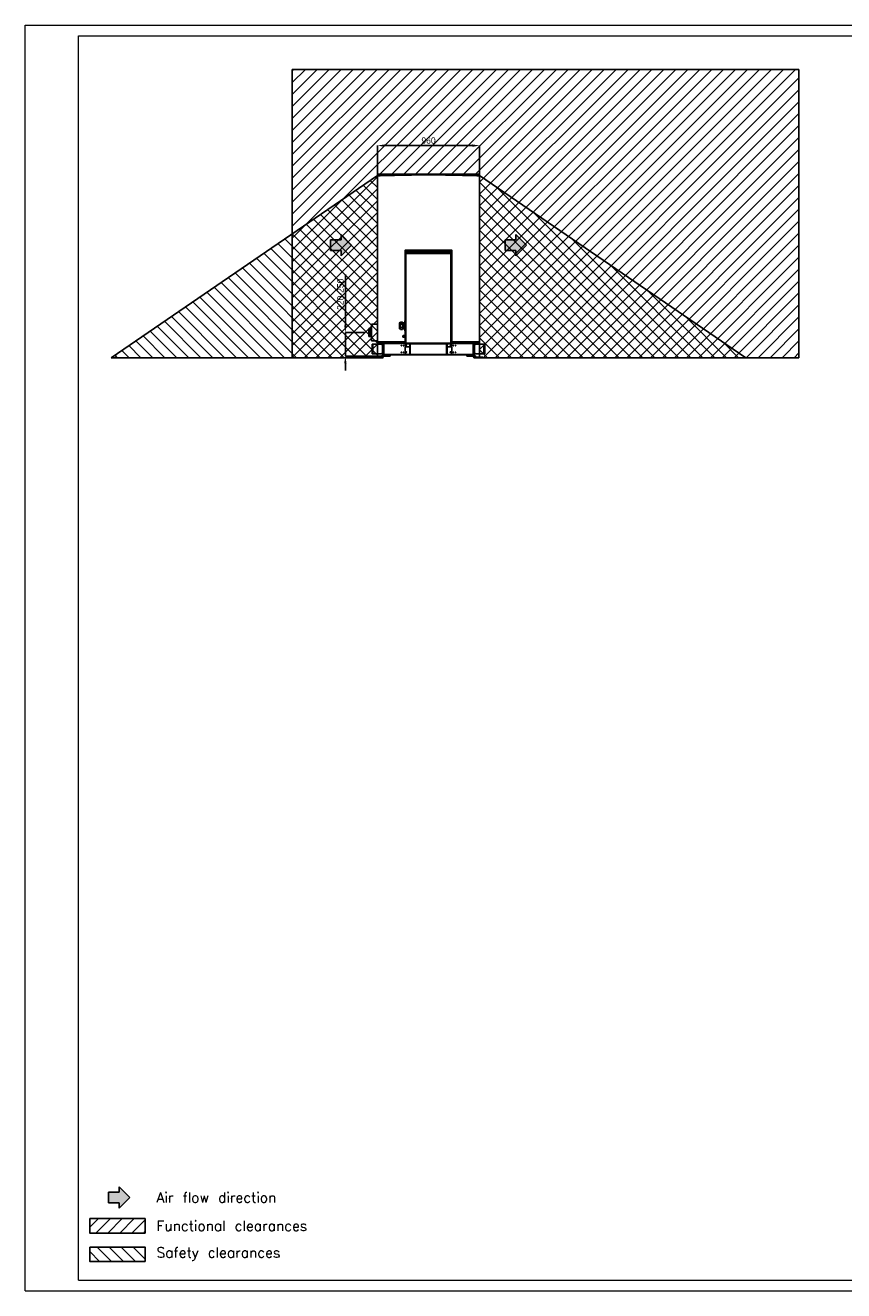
# Model space of a CAD drawing. Header units: millimetres. Extents: x 0 to 39025, y 0 to 11880.
# Tile 1 of 64: x 0 to 7687, y 0 to 11880. Entities that reach past the tile are written whole.
import ezdxf

# ---------------------------------------------------------------- set-up
doc = ezdxf.new("R2010")
doc.units = ezdxf.units.MM
doc.header["$PDSIZE"] = -1
for name, color, linetype in [('ANOTACIJE', 7, 'Continuous'), ('DIMENZIJE', 4, 'Continuous'), ('FORMAT', 7, 'Continuous'), ('ODMIKI funkcionalni', 253, 'Continuous'), ('ODMIKI varnostni', 252, 'Continuous')]:
    doc.layers.add(name, color=color, linetype=linetype)
doc.styles.add('SLDTEXTSTYLE0', font='txt', dxfattribs={"bigfont": 'bigfont'})
doc.styles.add('SLDTEXTSTYLE6', font='txt')
doc.dimstyles.new('SLDDIMSTYLE0', dxfattribs={"dimtxt": 3, "dimasz": 3.414889, "dimexe": 0, "dimexo": 0.0625, "dimgap": 0.75, "dimtad": 1, "dimdec": 0, "dimlfac": 20, "dimrnd": 1e-09, "dimzin": 12, "dimdsep": 46, "dimtxsty": 'SLDTEXTSTYLE6', "dimsah": 1, "dimcen": 0.09, "dimadec": 0, "dimazin": 3, "dimtfac": 1, "dimtdec": 0, "dimtofl": 0, "dimtmove": 0, "dimatfit": 3, "dimfxl": 1, "dimfrac": 2, "dimtolj": 1, "dimtzin": 12, "dimarcsym": 0})
doc.dimstyles.new('SLDDIMSTYLE1', dxfattribs={"dimtxt": 3, "dimasz": 3.414889, "dimexe": 0, "dimexo": 0.0625, "dimgap": 0.75, "dimtad": 1, "dimdec": 0, "dimlfac": 20, "dimrnd": 1e-09, "dimzin": 12, "dimdsep": 46, "dimtxsty": 'SLDTEXTSTYLE6', "dimsah": 1, "dimcen": 0.09, "dimadec": 0, "dimazin": 3, "dimtfac": 1, "dimtdec": 0, "dimtmove": 0, "dimatfit": 0, "dimfxl": 1, "dimfrac": 2, "dimtolj": 1, "dimtzin": 12, "dimarcsym": 0})

# ---------------------------------------------------------------- blocks, each defined once
blk = doc.blocks.new('PUŠČICA')
h = blk.add_hatch(color=256)
h.dxf.hatch_style = 1
h.paths.add_polyline_path([(-50, 50), (-50, 25), (-100, 25), (-100, -25), (-50, -25), (-50, -50), (0, 0)])
at = {"ltscale": 10}
for p, q in [((-100, 25), (-100, -25)), ((-50, 25), (-100, 25)), ((0, 0), (-50, 50)), ((-50, 50), (-50, 25)), ((-50, -50), (0, 0)), ((-100, -25), (-50, -25)), ((-50, -25), (-50, -50))]:
    blk.add_line(p, q, dxfattribs=at)
blk = doc.blocks.new('*D4')
at = {"layer": 'Defpoints', "color": 0, "ltscale": 20, "transparency": 16777216}
for p in [(3307, 10751), (3307, 10466), (4267, 10465)]:
    blk.add_point(p, dxfattribs=at)
at = {"layer": 'DIMENZIJE', "color": 0, "lineweight": -2, "ltscale": 20, "transparency": 16777216}
for p, q in [((3307, 10467), (3307, 10751)), ((4199, 10751), (3375, 10751)), ((4267, 10466), (4267, 10751))]:
    blk.add_line(p, q, dxfattribs=at)
at = {"layer": 'DIMENZIJE', "color": 0, "ltscale": 20, "transparency": 16777216}
for points in [[(3375, 10762), (3375, 10739), (3307, 10751)], [(4199, 10762), (4199, 10739), (4267, 10751)]]:
    blk.add_solid(points, dxfattribs=at)
at = {"layer": 'DIMENZIJE', "color": 0, "ltscale": 20, "transparency": 16777216, "insert": (3787, 10828), "char_height": 60, "attachment_point": 2, "style": 'SLDTEXTSTYLE6'}
blk.add_mtext('\\A1;960', dxfattribs=at)
blk = doc.blocks.new('*D5')
at = {"layer": 'Defpoints', "color": 0, "ltscale": 20, "transparency": 16777216}
for p in [(3187, 8995), (3006, 8775), (3346, 8775)]:
    blk.add_point(p, dxfattribs=at)
at = {"layer": 'DIMENZIJE', "color": 0, "lineweight": -2, "ltscale": 20, "transparency": 16777216}
for p, q in [((3006, 9063), (3006, 9541)), ((3186, 8995), (3006, 8995)), ((3006, 8775), (3006, 8995)), ((3345, 8775), (3006, 8775)), ((3006, 8707), (3006, 8638))]:
    blk.add_line(p, q, dxfattribs=at)
at = {"layer": 'DIMENZIJE', "color": 0, "ltscale": 20, "transparency": 16777216}
for points in [[(2995, 9063), (3017, 9063), (3006, 8995)], [(2995, 8707), (3017, 8707), (3006, 8775)]]:
    blk.add_solid(points, dxfattribs=at)
at = {"layer": 'DIMENZIJE', "color": 0, "ltscale": 20, "transparency": 16777216, "insert": (2929, 9355), "char_height": 60, "attachment_point": 2, "rotation": 90, "style": 'SLDTEXTSTYLE6'}
blk.add_mtext('\\A1;220-250', dxfattribs=at)

msp = doc.modelspace()

# ---------------------------------------------------------------- hatches: boundary and pattern name
at = {"layer": 'ODMIKI funkcionalni'}
h = msp.add_hatch(dxfattribs=at)
h.set_pattern_fill('ANSI31', color=256, scale=25)
h.set_pattern_definition([(45, (0, 640.926), (-56.1266, 56.1266), [])])
h.paths.add_polyline_path([(7266.7, 11465.7), (2506.7, 11465.7), (2506.7, 8759.1), (3306.5, 8759.1), (3306.5, 10480.9), (4266.8, 10480.9), (4266.8, 8759.1), (7266.7, 8759.1)])
h = msp.add_hatch(dxfattribs=at)
h.set_pattern_fill('ANSI31', color=256, scale=25)
h.set_pattern_definition([(45, (38433.06, 2165.175), (-56.1266, 56.1266), [])])
h.paths.add_polyline_path([(1125.8, 676.5), (605.6, 676.5), (605.6, 540.9), (1125.8, 540.9)])
at = {"layer": 'ODMIKI varnostni'}
h = msp.add_hatch(dxfattribs=at)
h.set_pattern_fill('ANSI31', color=256, scale=25, angle=90)
h.set_pattern_definition([(135, (0, 640.926), (-56.1266, -56.1266), [])])
h.paths.add_polyline_path([(3306.5, 10470.4), (806.5, 8759.1), (3306.5, 8759.1)])
h.paths.add_polyline_path([(4266.8, 10470.4), (4266.8, 8759.1), (6766.8, 8759.1)])
h = msp.add_hatch(dxfattribs=at)
h.set_pattern_fill('ANSI31', color=256, scale=25, angle=90)
h.set_pattern_definition([(135, (38433.06, 2165.175), (-56.1266, -56.1266), [])])
h.paths.add_polyline_path([(1125.8, 410.1), (605.6, 410.1), (605.6, 274.5), (1125.8, 274.5)])

# ---------------------------------------------------------------- linework, layer by layer
at = {"color": 7, "linetype": 'Continuous', "lineweight": 25, "ltscale": 20}
for p, q in [((3306.1, 10460.4), (3306, 10466)), ((3306.7, 10466), (3306, 10466)), ((3306.1, 10461.4), (3306.7, 10461.4)), ((3306.7, 10460.4), (3306.1, 10460.4)), ((3307.7, 10467.5), (3306.7, 10467.5)), ((3306.7, 10467.5), (3306.7, 10465.8)), ((3306.7, 10465.7), (3306.7, 8905.1)), ((3307.8, 10467.8), (3307.7, 10467.8)), ((3307.7, 10467.5), (3307.7, 10466)), ((3307.8, 10466.8), (3307.7, 10466.8)), ((3307.8, 10467.8), (3307.8, 10466.8)), ((3307.8, 10467.8), (3307.8, 10467.8)), ((3307.8, 10467.5), (3307.8, 10466)), ((3308.8, 10467.5), (3307.8, 10467.5)), ((3307.8, 10466.8), (3307.8, 10466.8)), ((3786.5, 10477.8), (3308, 10467.3)), ((3308.1, 10466.3), (3308, 10467.3)), ((3308.7, 10466.3), (3308.1, 10466.3)), ((3308.4, 10466), (3308.1, 10466)), ((3308.1, 10466), (3308.7, 10466)), ((3308.4, 10466), (3308.7, 10466)), ((3308.4, 10466), (3308.4, 10465.4)), ((3308.7, 10465.3), (3786.6, 10475.8)), ((3308.7, 8905.1), (3308.7, 10465.3)), ((3308.8, 10467.3), (3308.8, 10467.5)), ((3332.5, 10468.3), (3308.9, 10467.8)), ((3786.6, 10480.8), (3309.5, 10470.4)), ((3309.6, 10468.3), (3309.5, 10470.4)), ((3309.6, 10468.3), (3786.7, 10478.7)), ((3309.6, 10468.3), (3309.6, 10469.3)), ((3309.6, 10469.3), (3309.6, 10469.3)), ((3309.6, 10468.3), (3333, 10468.8)), ((3332.1, 10467.9), (3333, 10468.8)), ((3333.3, 10468.9), (3332.4, 10467.9)), ((3332.6, 10468.8), (3332.6, 10468.8)), ((3334.7, 10468.9), (3374.2, 10468.9)), ((3336.7, 10468.9), (3373.4, 10469.7)), ((3374.1, 10469.2), (3357.6, 10468.9)), ((3357.6, 10468.9), (3357.6, 10468.9)), ((3373.4, 10469.7), (3373.4, 10469.7)), ((3374, 10468.9), (3374, 10468.8)), ((3374.2, 10468.9), (3785.7, 10477.9)), ((3374.2, 10468.8), (3374.2, 10468.9)), ((3785.7, 10477.9), (3785.7, 10477.8)), ((3786.5, 10477.8), (3786.6, 10475.8)), ((3786.5, 10477.7), (3786.8, 10477.7)), ((3786.6, 10475.8), (3786.8, 10475.8)), ((3786.7, 10478.7), (3786.7, 10480.8)), ((4263.8, 10470.4), (3786.7, 10480.8)), ((3786.7, 10478.7), (4263.8, 10468.3)), ((3786.8, 10475.8), (3786.8, 10477.8)), ((4265.3, 10467.3), (3786.8, 10477.8)), ((4264.7, 10465.3), (3786.8, 10475.8)), ((3787.7, 10477.9), (4198.2, 10469)), ((3787.7, 10477.8), (3787.7, 10477.9)), ((4198.2, 10469.3), (4198.2, 10469.3)), ((4198.2, 10469), (4198.2, 10468.8)), ((4198.2, 10468.9), (4238.7, 10468.9)), ((4199.2, 10469.2), (4215.8, 10468.9)), ((4199.4, 10468.8), (4199.4, 10468.9)), ((4236.6, 10468.9), (4200, 10469.7)), ((4200, 10469.7), (4200, 10469.7)), ((4215.8, 10468.9), (4215.8, 10468.9)), ((4241, 10467.9), (4240, 10468.9)), ((4240.3, 10468.8), (4241.3, 10467.9)), ((4263.8, 10468.3), (4240.4, 10468.8)), ((4240.7, 10468.8), (4240.7, 10468.8)), ((4240.8, 10468.3), (4264.5, 10467.8)), ((4263.8, 10470.4), (4263.8, 10468.3)), ((4263.8, 10468.3), (4263.8, 10469.3)), ((4263.8, 10469.3), (4263.8, 10469.3)), ((4264.6, 10467.5), (4265.6, 10467.5)), ((4264.6, 10467.5), (4264.6, 10467.3)), ((4265.3, 10466.3), (4264.7, 10466.3)), ((4265, 10466), (4264.7, 10466)), ((4265.3, 10466), (4264.7, 10466)), ((4264.7, 10465.3), (4264.7, 8905.1)), ((4265, 10466), (4265.3, 10466)), ((4265, 10466), (4265, 10465.4)), ((4265.3, 10467.3), (4265.3, 10466.3)), ((4265.5, 10467.8), (4265.6, 10467.8)), ((4265.6, 10467.8), (4265.6, 10466.8)), ((4265.6, 10467.8), (4265.6, 10467.8)), ((4265.6, 10466), (4265.6, 10467.5)), ((4265.6, 10466.8), (4265.6, 10466.8)), ((4265.7, 10466.8), (4265.6, 10466.8)), ((4265.7, 10466.4), (4265.6, 10466.4)), ((4266.7, 10467.5), (4265.7, 10467.5)), ((4265.7, 10467.5), (4265.7, 10466)), ((4266.7, 10467.5), (4266.7, 10465.8)), ((4266.7, 10466), (4267.4, 10466)), ((4266.7, 8907.1), (4266.7, 10465.7)), ((4266.7, 10464.9), (4266.7, 10464.9)), ((4266.7, 10461.4), (4267.3, 10461.4)), ((4267, 10460.4), (4267, 8905.1)), ((4267.2, 10460.4), (4267, 10460.4)), ((4267.4, 10466), (4267.2, 10460.4)), ((3567.5, 9764.9), (3567.5, 8896.2)), ((3568.5, 9769.1), (3568.5, 9768.1)), ((4004.9, 9769.1), (3568.5, 9769.1)), ((3568.5, 9768), (3568.5, 9767)), ((3568.6, 9768), (3568.5, 9768)), ((4004.9, 9767), (3568.5, 9767)), ((3569.3, 9765.7), (3569.3, 9766.7)), ((3569.3, 9766.7), (3580.6, 9766.7)), ((3573.3, 9765.7), (3569.3, 9765.7)), ((3573.3, 9765.6), (3571.4, 9765.6)), ((3572.3, 9766.7), (3572.3, 9765.7)), ((3572.3, 9765.6), (3572.3, 8895.5)), ((3573.3, 9759), (3573.3, 9766)), ((3573.3, 9766), (4000.1, 9766)), ((4000.1, 9764.2), (3573.3, 9764.2)), ((3573.3, 9759), (3575.3, 9757)), ((3573.7, 9739.2), (3579.4, 9747.9)), ((3998.1, 9757), (3575.3, 9757)), ((3578.5, 9766), (3578.5, 9766.7)), ((3579.4, 9747.9), (3994, 9747.9)), ((3579.7, 9757), (3579.7, 9747.9)), ((3993.7, 9748.5), (3579.7, 9748.5)), ((3580.1, 9766), (3580.1, 9766.7)), ((3580.6, 9766), (3580.6, 9767)), ((3580.6, 9766.2), (3992.7, 9766.2)), ((3604.8, 9754.2), (3604.8, 9751.2)), ((3608.7, 9752.7), (3604.8, 9752.7)), ((3968.6, 9752.7), (3964.7, 9752.7)), ((3968.6, 9754.2), (3968.6, 9751.2)), ((3992.7, 9767), (3992.7, 9766)), ((4004.1, 9766.7), (3992.7, 9766.7)), ((3993.2, 9766), (3993.2, 9766.7)), ((3993.7, 9747.9), (3993.7, 9757)), ((3999.7, 9739.2), (3994, 9747.9)), ((3994.9, 9766), (3994.9, 9766.7)), ((3998.1, 9757), (4000.1, 9759)), ((4000.1, 9766), (4000.1, 9759)), ((4000.1, 9765.7), (4004.1, 9765.7)), ((4001.9, 9765.6), (4000.1, 9765.6)), ((4001.1, 9766.7), (4001.1, 9765.7)), ((4001.1, 9765.6), (4001.1, 8895.5)), ((4004.1, 9765.7), (4004.1, 9766.7)), ((4004.9, 9768), (4004.8, 9768)), ((4004.9, 9768.1), (4004.9, 9769.1)), ((4004.9, 9768), (4004.9, 9767)), ((4005.9, 9764.9), (4005.9, 8896.2)), ((3573.4, 9737.3), (3573.4, 8895.5)), ((3573.7, 9738.5), (3573.7, 9739.2)), ((3574.7, 9737.7), (3573.7, 9739.2)), ((3574.7, 9736.9), (3573.7, 9738.5)), ((3573.7, 9737.7), (3574, 9738.1)), ((3574.2, 9737.7), (3573.7, 9737.7)), ((3574.5, 9737), (3574.5, 9737.3)), ((3574.7, 9736.9), (3574.7, 9737.7)), ((3998.6, 9737.7), (3574.7, 9737.7)), ((3998.2, 9736.4), (3575.2, 9736.4)), ((3575.2, 9736.4), (3575.2, 8894.4)), ((3998.2, 8894.4), (3998.2, 9736.4)), ((3998.6, 9737.7), (3999.7, 9739.2)), ((3999.7, 9738.5), (3998.6, 9736.9)), ((3998.6, 9736.9), (3998.6, 9737.7)), ((3998.9, 9737.3), (3998.9, 9737)), ((3999.1, 9737.7), (3999.7, 9737.7)), ((3999.7, 9737.7), (3999.4, 9738.1)), ((3999.7, 9739.2), (3999.7, 9738.5)), ((4000, 8895.5), (4000, 9737.3)), ((3242.6, 9033.1), (3226.7, 9033.1)), ((3226.7, 9033.1), (3226.7, 8957)), ((3227.2, 9033.1), (3227.2, 8957)), ((3242.6, 9033.1), (3242.6, 8957)), ((3243.1, 9032.6), (3243.1, 8957.5)), ((3251.3, 9031.2), (3243.6, 9031.2)), ((3243.6, 9031.2), (3243.6, 8958.9)), ((3306.7, 9073.1), (3251.3, 9073.1)), ((3251.3, 9073.1), (3251.3, 8917.1)), ((3251.3, 9032.6), (3251.3, 9031.2)), ((3513.2, 9081.7), (3513.2, 9037.1)), ((3523.2, 9093.4), (3520.9, 9089.4)), ((3520.9, 9089.4), (3520.9, 9029.4)), ((3520.9, 9029.4), (3523.2, 9025.4)), ((3543.5, 9093.4), (3523.2, 9093.4)), ((3543.5, 9093.4), (3523.2, 9093.4)), ((3523.2, 9093.4), (3523.2, 9093.4)), ((3523.2, 9077.4), (3523.2, 9075.4)), ((3523.2, 9077.4), (3543.5, 9077.4)), ((3543.5, 9075.4), (3523.2, 9075.4)), ((3523.2, 9043.4), (3543.5, 9043.4)), ((3523.2, 9043.4), (3523.2, 9041.4)), ((3543.5, 9041.4), (3523.2, 9041.4)), ((3543.5, 9093.4), (3543.5, 9025.4)), ((3545.7, 9089.4), (3543.5, 9089.4)), ((3543.5, 9029.4), (3545.7, 9029.4)), ((3545.7, 9089.4), (3545.7, 9029.4)), ((3556.9, 9084.4), (3545.7, 9084.4)), ((3545.7, 9034.4), (3556.9, 9034.4)), ((3566.2, 9093.4), (3556.9, 9093.4)), ((3566.2, 9093.4), (3556.9, 9093.4)), ((3556.9, 9093.4), (3556.9, 9025.4)), ((3556.9, 9077.4), (3566.2, 9077.4)), ((3566.2, 9075.4), (3556.9, 9075.4)), ((3556.9, 9043.4), (3566.2, 9043.4)), ((3566.2, 9041.4), (3556.9, 9041.4)), ((3566.2, 9106.9), (3567.2, 9106.9)), ((3566.2, 9011.9), (3566.2, 9106.9)), ((3567.2, 9105.9), (3566.2, 9105.9)), ((3567.2, 9106.9), (3567.2, 9011.9)), ((3567.5, 9084.4), (3567.2, 9084.4)), ((3567.2, 9034.4), (3567.5, 9034.4)), ((4266.7, 9078.4), (4267, 9078.4)), ((3226.7, 8957), (3242.6, 8957)), ((3243.6, 8958.9), (3251.3, 8958.9)), ((3251.3, 8958.9), (3251.3, 8957.5)), ((3251.3, 8917.1), (3306.7, 8917.1)), ((3523.2, 9025.4), (3543.5, 9025.4)), ((3523.2, 9025.4), (3543.5, 9025.4)), ((3523.2, 9025.4), (3523.2, 9025.4)), ((3546.5, 8963.8), (3546.5, 8954.9)), ((3550.7, 8966.9), (3549.5, 8966.9)), ((3549.5, 8966.9), (3549.5, 8951.9)), ((3549.5, 8951.9), (3550.7, 8951.9)), ((3556.9, 8967.6), (3550.7, 8967.6)), ((3550.7, 8967.6), (3556.9, 8967.6)), ((3550.7, 8967.6), (3550.7, 8951.1)), ((3550.7, 8964.3), (3556.9, 8964.3)), ((3550.7, 8963.1), (3556.9, 8963.1)), ((3550.7, 8956.1), (3556.9, 8956.1)), ((3550.7, 8954.8), (3556.9, 8954.8)), ((3550.7, 8951.2), (3556.9, 8951.2)), ((3550.7, 8951.1), (3556.9, 8951.1)), ((3556.9, 9025.4), (3566.2, 9025.4)), ((3556.9, 9025.4), (3566.2, 9025.4)), ((3556.9, 8951.1), (3556.9, 8967.6)), ((3558, 8966.9), (3556.9, 8966.9)), ((3556.9, 8951.9), (3558, 8951.9)), ((3558, 8966.9), (3558, 8951.9)), ((3565.1, 8966.1), (3558, 8966.1)), ((3558, 8952.6), (3565.1, 8952.6)), ((3567.3, 8967.6), (3565.1, 8967.6)), ((3565.1, 8967.6), (3567.3, 8967.6)), ((3565.1, 8951.1), (3565.1, 8967.6)), ((3565.1, 8964.3), (3567.3, 8964.3)), ((3565.1, 8963.1), (3567.3, 8963.1)), ((3565.1, 8956.1), (3567.3, 8956.1)), ((3565.1, 8954.8), (3567.3, 8954.8)), ((3565.1, 8951.2), (3567.3, 8951.2)), ((3565.1, 8951.1), (3567.3, 8951.1)), ((3566.2, 9012.9), (3567.2, 9012.9)), ((3567.2, 9011.9), (3566.2, 9011.9)), ((3567.5, 8966.8), (3567.3, 8967.6)), ((3567.3, 8967.6), (3567.3, 8967.6)), ((3567.3, 8964.3), (3567.3, 8963.1)), ((3567.3, 8956.1), (3567.3, 8954.8)), ((3567.3, 8951.1), (3567.5, 8951.9)), ((3567.3, 8951.2), (3567.3, 8951.1)), ((3257.1, 8886.1), (3257.1, 8796.1)), ((3257.1, 8886.1), (3347.6, 8886.1)), ((3257.1, 8796.1), (3347.6, 8796.1)), ((3265.1, 8886.1), (3265.1, 8796.1)), ((3567.5, 8907.1), (3306.7, 8907.1)), ((3306.7, 8906.6), (3306.8, 8906.6)), ((3307.4, 8905.1), (3306.7, 8905.1)), ((3307.9, 8906.5), (3307.9, 8906.4)), ((3308.7, 8906.3), (3308.7, 8906.3)), ((3308.7, 8905.1), (3567.5, 8905.1)), ((3308.7, 8905.1), (3308.7, 8904.6)), ((3315.7, 8904.6), (3308.7, 8904.6)), ((3315.2, 8892.1), (3315.2, 8895.1)), ((3315.2, 8895.1), (3365.6, 8895.1)), ((3361.6, 8892.1), (3315.2, 8892.1)), ((3315.7, 8904.6), (3315.7, 8905.1)), ((3317.7, 8903.6), (3316.7, 8903.6)), ((3316.7, 8895.1), (3316.7, 8903.6)), ((3316.7, 8897.1), (3355.4, 8897.1)), ((3317.7, 8897.1), (3317.7, 8903.6)), ((3325.6, 8891.6), (3325.6, 8887.9)), ((3336.8, 8891.6), (3325.6, 8891.6)), ((3325.6, 8887.9), (3325.9, 8887.5)), ((3336.8, 8887.9), (3325.6, 8887.9)), ((3325.9, 8887.5), (3336.4, 8887.5)), ((3326.2, 8892.1), (3326.2, 8891.6)), ((3326.5, 8905.1), (3326.5, 8897.3)), ((3355.4, 8897.3), (3326.5, 8897.3)), ((3326.7, 8897.1), (3326.7, 8895.1)), ((3330.2, 8895.1), (3330.2, 8892.1)), ((3334.7, 8903.8), (3334.7, 8905.1)), ((3340.7, 8903.8), (3334.7, 8903.8)), ((3336.2, 8891.6), (3336.2, 8892.1)), ((3336.4, 8887.5), (3336.8, 8887.9)), ((3336.8, 8887.9), (3336.8, 8891.6)), ((3340.7, 8905.1), (3340.7, 8903.8)), ((3352.1, 8881.6), (3347.6, 8886.1)), ((3347.6, 8796.1), (3352.1, 8800.6)), ((3352.1, 8881.6), (3352.1, 8881.1)), ((3362.1, 8881.1), (3352.1, 8881.1)), ((3352.1, 8801.1), (3362.1, 8801.1)), ((3352.1, 8800.6), (3352.1, 8801.1)), ((3354.1, 8881.1), (3354.1, 8801.1)), ((3355.4, 8905.1), (3355.4, 8897.3)), ((3358.2, 8904.1), (3355.4, 8904.1)), ((3358.2, 8897.9), (3355.4, 8897.9)), ((3355.4, 8895.1), (3355.4, 8897.1)), ((3356.2, 8905.1), (3356.2, 8904.1)), ((3357.1, 8881.1), (3357.1, 8778.1)), ((3362.1, 8876.6), (3357.1, 8876.6)), ((3357.1, 8805.6), (3362.1, 8805.6)), ((3358.2, 8905.1), (3358.2, 8897.9)), ((3361.6, 8892.1), (3361.6, 8895.1)), ((3362.1, 8881.1), (3362.1, 8778.1)), ((3362.1, 8854.1), (3362.4, 8854.1)), ((3362.4, 8844.1), (3362.1, 8844.1)), ((3362.4, 8891.3), (3362.4, 8778.1)), ((3362.4, 8891.3), (3568.7, 8891.3)), ((3362.6, 8894.9), (3362.6, 8895.1)), ((3365.6, 8892.1), (3365.4, 8892.1)), ((3365.6, 8895.1), (3365.6, 8892.1)), ((3366.2, 8895.1), (3366.2, 8787.1)), ((3366.2, 8895.1), (3567.9, 8895.1)), ((3374.2, 8905.1), (3371.2, 8902.1)), ((3371.2, 8902.1), (3371.2, 8895.1)), ((3567.5, 8895.9), (3371.2, 8895.9)), ((3568.9, 8895.9), (3568.5, 8895.9)), ((3568.7, 8894.5), (3568.7, 8894.4)), ((3568.7, 8894.4), (3613.3, 8894.4)), ((3568.7, 8894.1), (3613.3, 8894.1)), ((3568.7, 8894.1), (3568.7, 8865.1)), ((4004.6, 8891.1), (3568.7, 8891.1)), ((3568.7, 8890.3), (3573.1, 8890.3)), ((3568.7, 8865.1), (3571.7, 8862.1)), ((3571.7, 8860.3), (3568.7, 8857.3)), ((3568.7, 8793.9), (3568.7, 8857.3)), ((3568.7, 8793.9), (3571.7, 8790.9)), ((3569.3, 8894.4), (3569.3, 8895.8)), ((3569.3, 8895.4), (3575.2, 8895.4)), ((3571.4, 8895.5), (4001.9, 8895.5)), ((3571.7, 8894.1), (3571.7, 8891.1)), ((3571.7, 8862.1), (3611.7, 8862.1)), ((3571.7, 8860.3), (3612.5, 8860.3)), ((3572.3, 8895.4), (3572.3, 8894.4)), ((3572.8, 8895.5), (3572.8, 8895.4)), ((3573.1, 8891.1), (3573.1, 8887.3)), ((3573.1, 8887.3), (3573.5, 8887)), ((3584.3, 8887.3), (3573.1, 8887.3)), ((3573.5, 8887), (3584, 8887)), ((3575.2, 8894.4), (3998.2, 8894.4)), ((3576.3, 8868.4), (3576.3, 8872.8)), ((3578.5, 8894.4), (3578.5, 8894.4)), ((3584, 8887), (3584.3, 8887.3)), ((3584.3, 8887.3), (3584.3, 8891.1)), ((3584.3, 8890.3), (3611.7, 8890.3)), ((3604.8, 8894.4), (3604.8, 8894.4)), ((3611.7, 8862.1), (3611.7, 8891.1)), ((3611.7, 8860.3), (3611.7, 8790.9)), ((3611.8, 8894.1), (3611.8, 8891.1)), ((3612.5, 8890.3), (3612.5, 8790.9)), ((3612.5, 8890.3), (3960.9, 8890.3)), ((3613, 8894.4), (3613, 8894.4)), ((3613.3, 8891.1), (3613.3, 8894.4)), ((3615.8, 8890.3), (3615.8, 8891.1)), ((3616.3, 8891.1), (3616.3, 8790.9)), ((3957.1, 8891.1), (3957.1, 8790.9)), ((3957.6, 8890.3), (3957.6, 8891.1)), ((3960, 8894.4), (4004.6, 8894.4)), ((3960, 8894.4), (3960, 8891.1)), ((4004.6, 8894.1), (3960, 8894.1)), ((3960.4, 8894.4), (3960.4, 8894.4)), ((3960.9, 8890.3), (3960.9, 8790.9)), ((4001.6, 8860.3), (3960.9, 8860.3)), ((3961.5, 8894.1), (3961.5, 8891.1)), ((3961.7, 8891.1), (3961.7, 8862.1)), ((3961.7, 8890.3), (3989, 8890.3)), ((3961.7, 8862.1), (4001.6, 8862.1)), ((3961.7, 8790.9), (3961.7, 8860.3)), ((3968.6, 8894.4), (3968.6, 8894.4)), ((3989, 8891.1), (3989, 8887.3)), ((3989, 8887.3), (3989.4, 8887)), ((4000.2, 8887.3), (3989, 8887.3)), ((3989.4, 8887), (3999.9, 8887)), ((3994.9, 8894.4), (3994.9, 8894.4)), ((4004.1, 8895.4), (3998.2, 8895.4)), ((3999.9, 8887), (4000.2, 8887.3)), ((4000.2, 8887.3), (4000.2, 8891.1)), ((4000.2, 8890.3), (4004.6, 8890.3)), ((4000.6, 8895.4), (4000.6, 8895.5)), ((4001.1, 8895.4), (4001.1, 8894.4)), ((4001.6, 8891.1), (4001.6, 8894.1)), ((4001.6, 8862.1), (4004.6, 8865.1)), ((4004.6, 8857.3), (4001.6, 8860.3)), ((4001.6, 8790.9), (4004.6, 8793.9)), ((4004.1, 8894.4), (4004.1, 8895.8)), ((4004.6, 8894.5), (4004.6, 8894.4)), ((4004.6, 8865.1), (4004.6, 8894.1)), ((4004.6, 8891.3), (4210.9, 8891.3)), ((4004.6, 8857.3), (4004.6, 8793.9)), ((4005.5, 8895.1), (4258.2, 8895.1)), ((4005.9, 8907.1), (4266.7, 8907.1)), ((4005.9, 8905.1), (4267, 8905.1)), ((4228.4, 8898.9), (4005.9, 8898.9)), ((4201.2, 8895.1), (4201.2, 8898.9)), ((4215.2, 8898.1), (4201.2, 8898.1)), ((4202.7, 8903.8), (4201.4, 8905.1)), ((4202.1, 8898.9), (4202.1, 8898.1)), ((4215.2, 8903.8), (4202.7, 8903.8)), ((4207.1, 8895.1), (4207.1, 8787.1)), ((4207.7, 8892.1), (4207.7, 8895.1)), ((4208, 8892.1), (4207.7, 8892.1)), ((4210.7, 8895.1), (4210.7, 8894.9)), ((4210.9, 8891.3), (4210.9, 8778.1)), ((4210.9, 8881.1), (4220.9, 8881.1)), ((4215.9, 8876.6), (4210.9, 8876.6)), ((4210.9, 8805.6), (4215.9, 8805.6)), ((4220.9, 8801.1), (4210.9, 8801.1)), ((4211.2, 8801.1), (4211.2, 8778.1)), ((4211.7, 8898.9), (4211.7, 8898.1)), ((4211.7, 8892.1), (4211.7, 8895.1)), ((4211.7, 8892.1), (4258.2, 8892.1)), ((4213.2, 8905.1), (4212.9, 8903.8)), ((4213.7, 8892.1), (4213.7, 8886.6)), ((4213.7, 8886.6), (4219.7, 8886.6)), ((4219.5, 8886.4), (4213.9, 8886.4)), ((4215.2, 8905.1), (4215.2, 8903.8)), ((4215.2, 8898.9), (4215.2, 8895.1)), ((4215.9, 8881.1), (4215.9, 8801.1)), ((4216.2, 8801.1), (4216.2, 8778.1)), ((4218.9, 8801.1), (4218.9, 8881.1)), ((4219.7, 8886.6), (4219.7, 8892.1)), ((4225.4, 8886.1), (4220.9, 8881.6)), ((4220.9, 8881.6), (4220.9, 8881.1)), ((4220.9, 8800.6), (4220.9, 8801.1)), ((4220.9, 8800.6), (4225.4, 8796.1)), ((4315.9, 8886.1), (4225.4, 8886.1)), ((4315.9, 8796.1), (4225.4, 8796.1)), ((4228.4, 8895.1), (4228.4, 8905.1)), ((4228.4, 8898.1), (4257.9, 8898.1)), ((4236.6, 8891.6), (4236.6, 8887.9)), ((4247.8, 8891.6), (4236.6, 8891.6)), ((4236.6, 8887.9), (4236.9, 8887.5)), ((4247.8, 8887.9), (4236.6, 8887.9)), ((4236.9, 8887.5), (4247.4, 8887.5)), ((4237.2, 8892.1), (4237.2, 8891.6)), ((4243.2, 8892.1), (4243.2, 8895.1)), ((4247.2, 8891.6), (4247.2, 8892.1)), ((4247.4, 8887.5), (4247.8, 8887.9)), ((4247.8, 8887.9), (4247.8, 8891.6)), ((4252.9, 8895.1), (4252.9, 8898.1)), ((4257.9, 8898.1), (4257.9, 8895.1)), ((4258.2, 8895.1), (4258.2, 8892.1)), ((4265, 8906.1), (4264.7, 8906.1)), ((4265, 8906.3), (4265, 8906.3)), ((4265, 8905.1), (4265, 8906.1)), ((4265.8, 8906.5), (4265.8, 8906.4)), ((4265.8, 8905.2), (4265.8, 8905.1)), ((4307.9, 8796.1), (4307.9, 8886.1)), ((4315.9, 8796.1), (4315.9, 8886.1)), ((3277.1, 8759.1), (3277.1, 8764.1)), ((3277.1, 8764.1), (3355.1, 8764.1)), ((3355.4, 8759.1), (3277.1, 8759.1)), ((3287.1, 8764.1), (3287.1, 8759.1)), ((3345.9, 8778.1), (3345.9, 8775.1)), ((3425.9, 8778.1), (3345.9, 8778.1)), ((3425.9, 8775.1), (3345.9, 8775.1)), ((3355.1, 8759.1), (3355.1, 8764.1)), ((3355.4, 8759.1), (3355.4, 8759.1)), ((3357.1, 8775.1), (3357.1, 8766.1)), ((3357.1, 8766.1), (3362.4, 8766.1)), ((3362.1, 8775.1), (3362.1, 8766.1)), ((4210.9, 8790.9), (3362.4, 8790.9)), ((3362.4, 8775.1), (3362.4, 8766.1)), ((3366.2, 8787.1), (4207.1, 8787.1)), ((3376.1, 8782.1), (3376.1, 8787.1)), ((3376.1, 8782.1), (3377.9, 8781.1)), ((3394.1, 8779.1), (3377.7, 8779.1)), ((3393.9, 8781.1), (3377.9, 8781.1)), ((3381, 8782.1), (3381, 8787.1)), ((3390.8, 8782.1), (3390.8, 8787.1)), ((3393.9, 8781.1), (3395.8, 8782.1)), ((3395.8, 8782.1), (3395.8, 8787.1)), ((3425.9, 8775.1), (3425.9, 8778.1)), ((3616.3, 8787.1), (3616.3, 8790.1)), ((3616.4, 8790.1), (3616.3, 8790.1)), ((3957.1, 8790.1), (3957, 8790.1)), ((3957.1, 8787.1), (3957.1, 8790.1)), ((4147.4, 8778.1), (4147.4, 8775.1)), ((4227.4, 8778.1), (4147.4, 8778.1)), ((4227.4, 8775.1), (4147.4, 8775.1)), ((4177.6, 8782.1), (4177.6, 8787.1)), ((4177.6, 8782.1), (4179.4, 8781.1)), ((4195.6, 8779.1), (4179.2, 8779.1)), ((4195.4, 8781.1), (4179.4, 8781.1)), ((4182.5, 8782.1), (4182.5, 8787.1)), ((4192.3, 8782.1), (4192.3, 8787.1)), ((4195.4, 8781.1), (4197.3, 8782.1)), ((4197.3, 8782.1), (4197.3, 8787.1)), ((4210.9, 8775.1), (4210.9, 8766.1)), ((4210.9, 8766.1), (4216.2, 8766.1)), ((4211.2, 8775.1), (4211.2, 8766.1)), ((4216.2, 8775.1), (4216.2, 8766.1)), ((4217.9, 8759.1), (4296.2, 8759.1)), ((4217.9, 8759.1), (4217.9, 8759.1)), ((4218.2, 8764.1), (4218.2, 8759.1)), ((4218.2, 8764.1), (4296.2, 8764.1)), ((4227.4, 8775.1), (4227.4, 8778.1)), ((4286.2, 8759.1), (4286.2, 8764.1)), ((4296.2, 8764.1), (4296.2, 8759.1))]:
    msp.add_line(p, q, dxfattribs=at)
at = {"color": 7, "linetype": 'Continuous', "lineweight": 25}
msp.add_line((3786.7, 10478.7), (3786.7, 10480.8), dxfattribs=at)
at = {"color": 7, "linetype": 'Continuous', "lineweight": 25, "ltscale": 20, "flags": 128}
for points in [[(3308.1, 10466), (3307.7, 10466), (3307.4, 10465.9), (3307.2, 10465.9), (3307, 10465.9), (3306.8, 10465.8), (3306.7, 10465.8), (3306.7, 10465.7), (3306.7, 10465.7), (3306.8, 10465.6), (3306.9, 10465.6), (3307.1, 10465.6), (3307.4, 10465.5), (3307.7, 10465.5), (3308, 10465.4), (3308.3, 10465.4), (3308.7, 10465.3)], [(3307.8, 10466.3), (3307.8, 10466.3), (3307.7, 10466.3)], [(3308.4, 10466), (3308.1, 10465.9), (3307.8, 10465.9), (3307.7, 10465.8), (3307.7, 10465.7), (3307.8, 10465.6), (3308, 10465.5), (3308.3, 10465.4), (3308.7, 10465.3)], [(3374.2, 10469.7), (3374.2, 10469.6), (3374.2, 10469.3), (3374.2, 10468.9)], [(3786.6, 10480.8), (3786.7, 10480.8), (3786.7, 10480.8)], [(3786.7, 10480.8), (3786.7, 10480.8), (3786.7, 10480.8)], [(4198.2, 10469), (4198.2, 10469.3), (4198.2, 10469.7), (4198.2, 10469.8)], [(4264.7, 10465.3), (4265, 10465.4), (4265.3, 10465.5), (4265.6, 10465.6), (4265.7, 10465.7), (4265.7, 10465.8), (4265.5, 10465.9), (4265.3, 10465.9), (4265, 10466)], [(4264.7, 10465.3), (4265, 10465.4), (4265.4, 10465.4), (4265.7, 10465.5), (4266, 10465.5), (4266.2, 10465.6), (4266.4, 10465.6), (4266.6, 10465.6), (4266.7, 10465.7), (4266.7, 10465.7), (4266.6, 10465.8), (4266.6, 10465.8), (4266.4, 10465.9), (4266.2, 10465.9), (4265.9, 10465.9), (4265.6, 10466), (4265.3, 10466)], [(3568.7, 9767), (3568.7, 9767), (3568.7, 9767.1), (3568.7, 9767.2), (3568.6, 9767.3), (3568.6, 9767.4), (3568.6, 9767.6), (3568.6, 9767.8), (3568.6, 9768.2), (3568.6, 9768.4), (3568.6, 9768.6), (3568.5, 9768.8), (3568.5, 9768.9), (3568.5, 9769), (3568.5, 9769.1), (3568.5, 9769.1)], [(3569.4, 9765.7), (3569.3, 9765.6), (3569.3, 9765.2), (3569.3, 9765.2)], [(3580.6, 9766.6), (3580.4, 9766.7), (3580.1, 9766.7)], [(3992.7, 9766.6), (3993, 9766.7), (3993.2, 9766.7)], [(4004, 9765.7), (4004, 9765.6), (4004.1, 9765.2), (4004.1, 9765.2)], [(4004.9, 9769.1), (4004.9, 9769.1), (4004.9, 9769), (4004.8, 9768.9), (4004.8, 9768.8), (4004.8, 9768.6), (4004.8, 9768.4), (4004.8, 9768.2), (4004.8, 9767.8), (4004.8, 9767.6), (4004.7, 9767.4), (4004.7, 9767.3), (4004.7, 9767.2), (4004.7, 9767.1), (4004.7, 9767), (4004.7, 9767)], [(3575.2, 9736.4), (3574.9, 9736.5), (3574.6, 9736.6), (3574.3, 9736.7), (3574, 9736.8), (3573.8, 9736.9), (3573.6, 9737), (3573.5, 9737.1), (3573.4, 9737.2), (3573.4, 9737.3), (3573.4, 9737.4), (3573.5, 9737.6), (3573.7, 9737.7)], [(3575.2, 9736.4), (3574.9, 9736.6), (3574.6, 9736.9), (3574.4, 9737.1), (3574.4, 9737.4), (3574.4, 9737.4)], [(3574.7, 9736.9), (3575, 9736.7), (3575.2, 9736.4)], [(3999.7, 9737.7), (3999.8, 9737.6), (3999.9, 9737.5), (4000, 9737.3), (4000, 9737.2), (3999.9, 9737.1), (3999.8, 9737), (3999.6, 9736.9), (3999.4, 9736.8), (3999.1, 9736.7), (3998.8, 9736.6), (3998.5, 9736.5), (3998.2, 9736.4)], [(3999, 9737.4), (3999, 9737.4), (3999, 9737.2), (3998.8, 9736.9), (3998.6, 9736.7), (3998.2, 9736.4), (3998.2, 9736.4)], [(3998.2, 9736.4), (3998.4, 9736.7), (3998.6, 9736.9)], [(4264.7, 8906.2), (4264.9, 8906.3), (4265, 8906.3)]]:
    msp.add_lwpolyline(points, dxfattribs=at)
at = {"color": 7, "linetype": 'Continuous', "lineweight": 25, "ltscale": 400}
for centre, radius in [((3606.7, 9752.7), 2.5), ((3606.7, 9752.7), 2.4), ((3606.7, 9752.7), 1.62), ((3966.7, 9752.7), 2.5), ((3966.7, 9752.7), 2.4), ((3966.7, 9752.7), 1.62), ((3532.4, 8872.7), 2.6), ((3532.4, 8809.5), 2.6), ((3552.4, 8872.7), 2.6), ((3552.4, 8809.5), 2.6), ((3578.7, 8870.6), 4.25), ((3578.7, 8810.9), 4.25), ((3578.7, 8870.6), 4), ((3578.7, 8810.9), 4), ((3578.7, 8870.6), 3.32), ((3578.7, 8810.9), 3.32), ((3994.6, 8870.6), 4.25), ((3994.6, 8810.9), 4.25), ((3994.6, 8870.6), 4), ((3994.6, 8810.9), 4), ((3994.6, 8870.6), 3.32), ((3994.6, 8810.9), 3.32), ((4021, 8872.7), 2.6), ((4021, 8809.5), 2.6), ((4041, 8872.7), 2.6), ((4041, 8809.5), 2.6)]:
    msp.add_circle(centre, radius, dxfattribs=at)
for centre, radius, start, end in [((3307.8, 10466), 1.8, 127.49464, 181.25), ((3309.6, 10467.5), 2.9, 91.25, 180), ((3309.6, 10467.5), 1.9, 91.25, 180), ((3309.6, 10467.5), 1.8, 91.25, 180), ((3406, 10467.4), 97.3, 180.03622, 181.21363), ((3309.6, 10467.5), 0.8, 91.25, 180), ((3373.4, 10468.9), 0.8, 0, 91.25), ((3393.7, 10469.3), 19.5, 178.8232, 181.1768), ((3805.2, 10478.3), 19.5, 178.8232, 181.1768), ((3768.2, 10478.3), 19.5, 358.8232, 1.1768), ((4178.7, 10469.4), 19.5, 358.8232, 1.1768), ((4200, 10468.9), 1.8, 150.74053, 180), ((4200, 10468.9), 0.8, 88.75, 180), ((4263.8, 10467.5), 2.9, 0, 88.75), ((4263.8, 10467.5), 1.9, 0, 88.75), ((4263.8, 10467.5), 1.8, 0, 88.75), ((4263.8, 10467.5), 0.8, 0, 88.75), ((4167.4, 10467.4), 97.3, 358.78637, 359.96378), ((4265.6, 10466), 1.8, 358.75, 52.50536), ((3568.5, 9768), 1.05, 90, 270), ((3569.3, 9764.9), 1.8, 90, 180), ((3581.1, 9688.5), 77.6, 96.5455, 100.11538), ((3568.5, 9768), 0.05, 90, 270), ((3568.5, 9767.9), 0.192, 46.96656, 82.55464), ((3569.2, 9764.9), 0.735, 86.95003, 165.20165), ((3570.1, 9765.2), 0.79, 144.08861, 179.0084), ((3568.2, 9778), 12.8, 278.37321, 284.49929), ((3606.7, 9752.7), 2, 198.25646, 161.7435), ((3966.7, 9752.7), 2, 18.25646, 341.74354), ((3992.3, 9688.5), 77.6, 79.88462, 83.4545), ((4005.2, 9778), 12.8, 255.50071, 261.62679), ((4003.2, 9765.2), 0.79, 0.9916, 35.91139), ((4004.1, 9764.9), 1.8, 0, 90), ((4004.1, 9764.9), 0.735, 14.79835, 93.04997), ((4004.9, 9767.9), 0.192, 97.44536, 133.03344), ((4004.9, 9768), 1.05, 270, 90), ((4004.9, 9768), 0.05, 270, 90), ((3562.3, 9732.6), 13.4, 16.24464, 22.00096), ((4011.1, 9732.6), 13.4, 157.99904, 163.75536), ((3242.6, 9032.6), 0.5, 0, 90), ((3243.6, 9031.7), 0.5, 180, 270), ((3250.8, 9031.7), 0.5, 270, 0), ((3251.8, 9032.6), 0.5, 154.15807, 180), ((3520.9, 9081.7), 7.7, 90, 180), ((3520.9, 9037.1), 7.7, 180, 270), ((3537.8, 9084.8), 16.9, 149.67817, 178.1176), ((3537.6, 9085.9), 16.8, 181.72136, 210.48286), ((3582.1, 9058.7), 61.3, 164.20402, 179.36956), ((3582.1, 9060), 61.3, 180.63044, 195.79598), ((3537.8, 9032.8), 16.9, 149.67817, 178.1176), ((3537.6, 9033.9), 16.8, 181.72136, 210.48286), ((4265.1, 9078.4), 1.89, 359.39497, 33.39553), ((3242.6, 8957.5), 0.5, 270, 0), ((3243.6, 8958.4), 0.5, 90, 180), ((3250.8, 8958.4), 0.5, 360, 90), ((3251.8, 8957.5), 0.5, 180, 205.84193), ((3549.5, 8963.8), 3.06, 90, 180), ((3549.5, 8954.9), 3.06, 180, 270), ((3560.6, 8966), 6.84, 345.95289, 14.04711), ((3537.4, 8959.6), 30.1, 353.33218, 6.66782), ((3559.2, 8953), 8.3, 347.25056, 12.74944), ((3309.1, 8910.4), 4.12, 234.42573, 264.46164), ((3308.7, 8907.1), 2, 180, 270), ((3308.7, 8906.6), 2, 180, 270), ((3308.7, 8907.1), 1, 214.02504, 270), ((3315.7, 8903.6), 1, 0, 90), ((3315.7, 8903.6), 2, 0, 48.59038), ((3355.4, 8897.9), 2.8, 270, 0), ((3355.4, 8897.9), 0.8, 270, 0), ((3361.6, 8891.3), 3.8, 0, 90), ((3361.6, 8891.3), 0.8, 0, 90), ((3581.1, 8972.5), 77.6, 259.88462, 263.4545), ((3569.3, 8896.2), 1.8, 180, 270), ((3569.2, 8896.1), 0.735, 194.79835, 273.04997), ((3567.7, 8880.4), 15.6, 76.04352, 81.08527), ((3611.7, 8890.3), 0.8, 0, 90), ((3611.7, 8890.3), 3.8, 0, 12.1532), ((3961.7, 8890.3), 3.8, 167.8468, 180), ((3961.7, 8890.3), 0.8, 90, 180), ((3992.3, 8972.5), 77.6, 276.5455, 280.11538), ((4005.7, 8880.4), 15.6, 98.91473, 103.95648), ((4004.1, 8896.2), 1.8, 270, 0), ((4004.1, 8896.1), 0.735, 266.95003, 345.20165), ((4211.7, 8891.3), 3.8, 90, 180), ((4211.7, 8891.3), 0.8, 90, 180), ((4213.9, 8886.6), 0.2, 180, 270), ((4219.5, 8886.6), 0.2, 270, 0), ((4264.1, 8911.5), 5.25, 276.13655, 303.15377), ((4265, 8907.1), 2, 270, 0), ((4265, 8907.1), 1, 270, 325.98272), ((3355.1, 8766.1), 7, 270, 0), ((3355.1, 8766.1), 2, 270, 0), ((3355.4, 8766.1), 7, 270, 0), ((3366.2, 8790.9), 3.8, 180, 270), ((3366.2, 8790.9), 0.8, 180, 270), ((3375.7, 8780.6), 2.5, 270, 325.01514), ((3378.6, 8785.8), 4.45, 236.52781, 303.47219), ((3385.9, 8773.4), 10, 129.94153, 145.01514), ((3385.9, 8798), 16.6, 252.80787, 287.19213), ((3393.3, 8785.8), 4.45, 236.52781, 303.47219), ((3385.9, 8773.4), 10, 34.98486, 50.05847), ((3396.2, 8780.6), 2.5, 214.98486, 270), ((3616.3, 8790.9), 3.8, 180.00477, 269.99523), ((3616.3, 8790.9), 0.8, 180.02523, 269.97477), ((3629.5, 8791.4), 13.3, 182.16088, 198.92128), ((3946.1, 8790.9), 11, 339.2997, 359.61814), ((3957.1, 8790.9), 3.8, 270.00477, 359.99523), ((3957.1, 8790.9), 0.8, 270.02523, 359.97477), ((4177.2, 8780.6), 2.5, 270, 325.01514), ((4180.1, 8785.8), 4.45, 236.52781, 303.47219), ((4187.4, 8773.4), 10, 129.94153, 145.01514), ((4187.4, 8798), 16.6, 252.80787, 287.19213), ((4194.8, 8785.8), 4.45, 236.52781, 303.47219), ((4187.4, 8773.4), 10, 34.98486, 50.05847), ((4197.7, 8780.6), 2.5, 214.98486, 270), ((4207.1, 8790.9), 3.8, 270, 0), ((4207.1, 8790.9), 0.8, 270, 0), ((4217.9, 8766.1), 7, 180, 270), ((4218.2, 8766.1), 7, 180, 270), ((4218.2, 8766.1), 2, 180, 270)]:
    msp.add_arc(centre, radius, start, end, dxfattribs=at)
at = {"layer": 'FORMAT', "color": 7, "linetype": 'Continuous', "lineweight": 18, "ltscale": 27}
for p, q in [((0, 0), (0, 11880)), ((0, 11880), (35692.8, 11880)), ((500, 100), (500, 11780)), ((500, 11780), (35592.8, 11780)), ((0, 0), (35692.8, 0)), ((500, 100), (35592.8, 100))]:
    msp.add_line(p, q, dxfattribs=at)
at = {"layer": 'ODMIKI funkcionalni', "ltscale": 10}
for p, q in [((2506.7, 11465.7), (7266.7, 11465.7)), ((2506.7, 8759.1), (2506.7, 11465.7)), ((7266.7, 8759.1), (7266.7, 11465.7)), ((3306.5, 8759.1), (3306.5, 10480.9)), ((4266.8, 10480.9), (4266.8, 8759.1)), ((3306.5, 8759.1), (2506.7, 8759.1)), ((4266.8, 8759.1), (7266.7, 8759.1))]:
    msp.add_line(p, q, dxfattribs=at)
at = {"layer": 'ODMIKI funkcionalni'}
msp.add_line((3306.5, 10480.9), (4266.8, 10480.9), dxfattribs=at)
msp.add_lwpolyline([(605.6, 676.5), (1125.8, 676.5), (1125.8, 540.9), (605.6, 540.9)], close=True, dxfattribs=at)
at = {"layer": 'ODMIKI varnostni'}
for p, q in [((806.5, 8759.1), (3306.5, 10470.4)), ((3306.5, 10470.4), (3306.5, 8759.1)), ((4266.8, 10470.4), (4266.8, 8759.1)), ((6766.8, 8759.1), (4266.8, 10470.4)), ((3306.5, 8759.1), (806.5, 8759.1)), ((4266.8, 8759.1), (6766.8, 8759.1))]:
    msp.add_line(p, q, dxfattribs=at)
msp.add_lwpolyline([(605.6, 410.1), (1125.8, 410.1), (1125.8, 274.5), (605.6, 274.5)], close=True, dxfattribs=at)

# ---------------------------------------------------------------- block references
at = {"layer": 'ANOTACIJE', "xscale": 2, "yscale": 2, "zscale": 2}
for p in [(3065.2, 9815.2), (4708.3, 9815.2), (981.2, 875.9)]:
    msp.add_blockref('PUŠČICA', p, dxfattribs=at)

# ---------------------------------------------------------------- texts
at = {"layer": 'ANOTACIJE', "color": 7, "char_height": 95.25, "attachment_point": 4, "style": 'SLDTEXTSTYLE0'}
for s, insert in [('Air flow direction', (1232.5, 875.1)), ('Functional clearances', (1232.5, 608.7)), ('Safety clearances', (1232.5, 342.3))]:
    msp.add_mtext(s, dxfattribs=dict(at, insert=insert))

# ---------------------------------------------------------------- dimensions: what is measured, and where the dimension line sits
at = {"layer": 'DIMENZIJE', "ltscale": 20}
dim = msp.add_linear_dim(base=(3306.7, 10750.8), p1=(4267, 10464.7), p2=(3306.7, 10465.7), dimstyle='SLDDIMSTYLE0', override={"dimscale": 20, "dimlfac": 1}, dxfattribs=at)
dim.commit()
dim.dimension.update_dxf_attribs({"geometry": '*D4', "text_midpoint": (3786.8, 10750.8), "dimtype": 160})
dim = msp.add_linear_dim(base=(3006, 8775.1), p1=(3187.2, 8995.1), p2=(3345.9, 8775.1), angle=90, text='<>-250', dimstyle='SLDDIMSTYLE1', override={"dimscale": 20, "dimlfac": 1}, dxfattribs=at)
dim.commit()
dim.dimension.update_dxf_attribs({"geometry": '*D5', "text_midpoint": (3006, 9354.5), "dimtype": 160})

doc.saveas('drawing.dxf')
